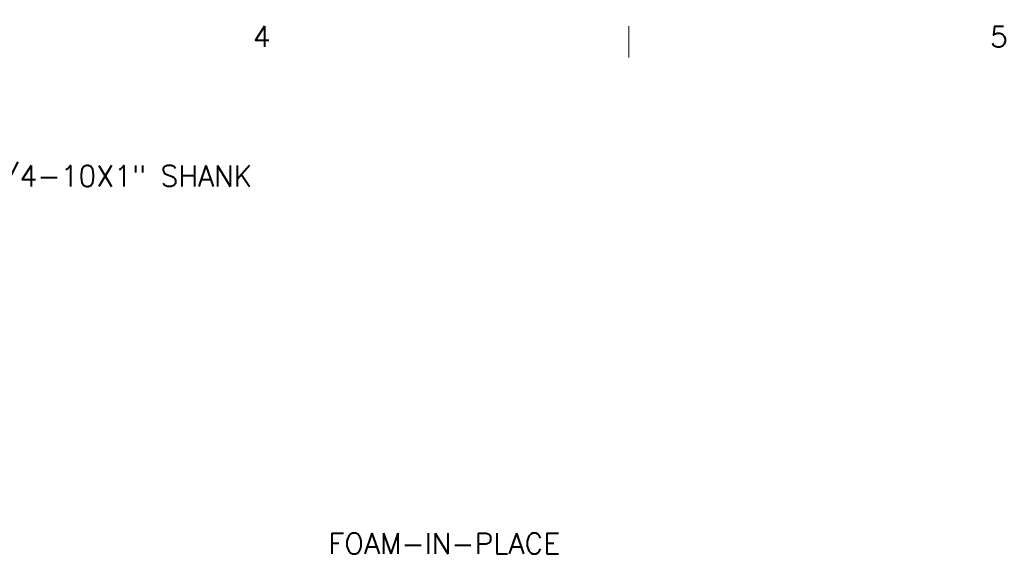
# Model space of a CAD drawing. Header units: inches. Extents: x 4 to 472, y 10 to 298.
# Tile 29 of 45: x 252 to 358, y 237 to 295. Entities that reach past the tile are written whole.
import ezdxf

# ---------------------------------------------------------------- set-up
doc = ezdxf.new("R2010")
doc.units = ezdxf.units.IN
doc.header["$LTSCALE"] = 28
doc.header["$MEASUREMENT"] = 0
doc.layers.get('0').update_dxf_attribs({"lineweight": 0})
doc.layers.add('Border (ANSI)', color=7, linetype='Continuous', lineweight=5)
doc.layers.add('Symbol (ANSI)', color=7, linetype='Continuous', lineweight=5)
doc.styles.add('Note Text (ANSI)', font='RomanS.shx')
doc.styles.add('ROMANS', font='romans.shx')
doc.dimstyles.new('Default (ANSI)$7', dxfattribs={"dimscale": 28, "dimtxt": 0.08, "dimasz": 0.098425, "dimexe": 0.125, "dimexo": 0.0625, "dimgap": 0.031496, "dimtad": 0, "dimtih": 1, "dimtoh": 1, "dimrnd": 1e-08, "dimzin": 0, "dimdsep": 46, "dimtxsty": 'ROMANS', "dimcen": 0.09, "dimdle": 0.393701, "dimclrd": 256, "dimclre": 256, "dimclrt": 256, "dimadec": 0, "dimazin": 0, "dimtfac": 1.25, "dimtofl": 0, "dimtmove": 0, "dimatfit": 3, "dimfxl": 0, "dimtolj": 1, "dimtzin": 0, "dimlwd": -1, "dimlwe": -1, "dimarcsym": 0})

# ---------------------------------------------------------------- blocks, each defined once
blk = doc.blocks.new('Borders Default Border')
at = {"layer": 'Border (ANSI)'}
blk.add_line((11.3333, 10.38), (11.3333, 10.5), dxfattribs=at)
at = {"layer": 'Border (ANSI)', "char_height": 0.08, "attachment_point": 7, "style": 'Note Text (ANSI)'}
for s, insert in [('4', (9.8883, 10.42)), ('5', (12.7226, 10.4192))]:
    blk.add_mtext(s, dxfattribs=dict(at, insert=insert))

msp = doc.modelspace()

# ---------------------------------------------------------------- block references
at = {"xscale": 28, "yscale": 28, "zscale": 28}
msp.add_blockref('Borders Default Border', (0, 0), dxfattribs=at)

# ---------------------------------------------------------------- texts
at = {"layer": 'Symbol (ANSI)', "char_height": 2.24, "attachment_point": 4, "line_spacing_factor": 1.093904, "style": 'ROMANS'}
for s, insert, width in [('{\\fRomanS|b0|i0;\\H2.2400;EYEBOLT,S.S,3/4-10X1" SHANK\\P\\fromans|b0|i0;\\H2.2400;(2PL.)}', (228.3388, 275.4376), 55.982106), ('{\\fRomanS|b0|i0;\\H2.2400;FOAM-IN-PLACE\\PGASKET}', (284.9935, 236.224), 28.663771)]:
    msp.add_mtext(s, dxfattribs=dict(at, insert=insert, width=width))

# ---------------------------------------------------------------- leaders
at = {"layer": 'Symbol (ANSI)', "annotation_type": 0, "has_hookline": 1, "hookline_direction": 0, "text_width": 54.5695}
msp.add_leader([(218.5784, 268.6543), (224.701, 275.4376), (227.4569, 275.4376)], dimstyle='Default (ANSI)$7', override={"dimtad": 0}, dxfattribs=at)

doc.saveas('drawing.dxf')
